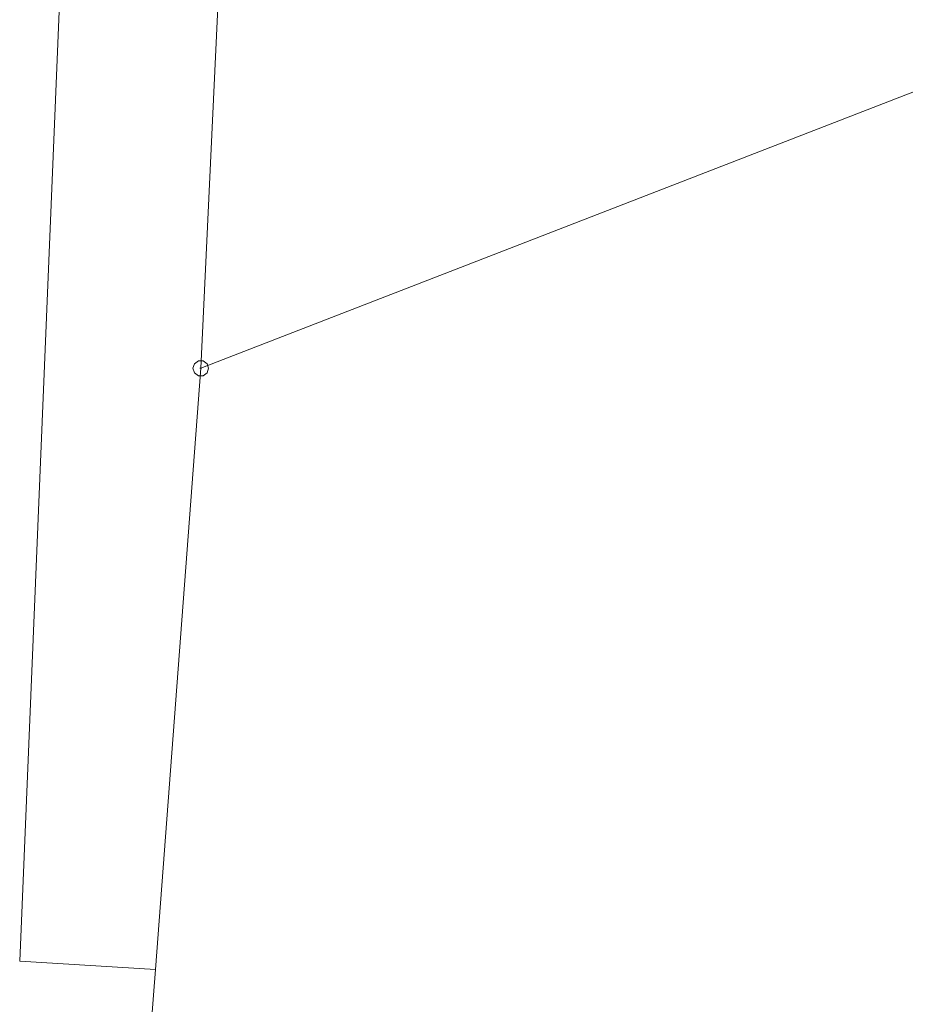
# Model space of a CAD drawing. Header units: metres. Extents: x -456675 to -456487, y -1112395 to -1112217.
# Tile 11 of 14: x -456551 to -456523, y -1112353 to -1112322. Entities that reach past the tile are written whole.
import ezdxf

# ---------------------------------------------------------------- set-up
doc = ezdxf.new("R2010")
doc.units = ezdxf.units.M
doc.header["$MEASUREMENT"] = 0
doc.layers.add('Katastralni_mapa', color=9, linetype='Continuous', lineweight=0)

# ---------------------------------------------------------------- blocks, each defined once
blk = doc.blocks.new('C5')
at = {"layer": 'Katastralni_mapa', "color": 9, "linetype": 'Continuous', "lineweight": 0, "flags": 128}
blk.add_lwpolyline([(0.0075, 0.024), (0.02, 0.0145), (0.025, 0), (0.02, -0.0145), (0.0075, -0.024), (-0.0075, -0.024), (-0.02, -0.0145), (-0.025, 0), (-0.02, 0.0145), (-0.0075, 0.024)], close=True, dxfattribs=at)
blk.add_lwpolyline([(-0.0025, 0), (0.0025, 0)], dxfattribs=at)

msp = doc.modelspace()

# ---------------------------------------------------------------- linework, layer by layer
at = {"layer": 'Katastralni_mapa', "color": 9, "linetype": 'Continuous', "lineweight": 0, "flags": 128}
for points in [[(-456546.55, -1112247.69), (-456550.87, -1112351.98)], [(-456545.12, -1112333.16), (-456543.05, -1112289.34)], [(-456545.12, -1112333.16), (-456496.57, -1112314.33)], [(-456546.56, -1112352.25), (-456545.12, -1112333.16)], [(-456550.87, -1112351.98), (-456546.56, -1112352.25)], [(-456546.83, -1112355.78), (-456546.56, -1112352.25)]]:
    msp.add_lwpolyline(points, dxfattribs=at)

# ---------------------------------------------------------------- block references
at = {"layer": 'Katastralni_mapa', "color": 9, "linetype": 'Continuous', "lineweight": 0, "xscale": 10, "yscale": 10, "zscale": 10}
msp.add_blockref('C5', (-456545.12, -1112333.16), dxfattribs=at)

doc.saveas('drawing.dxf')
